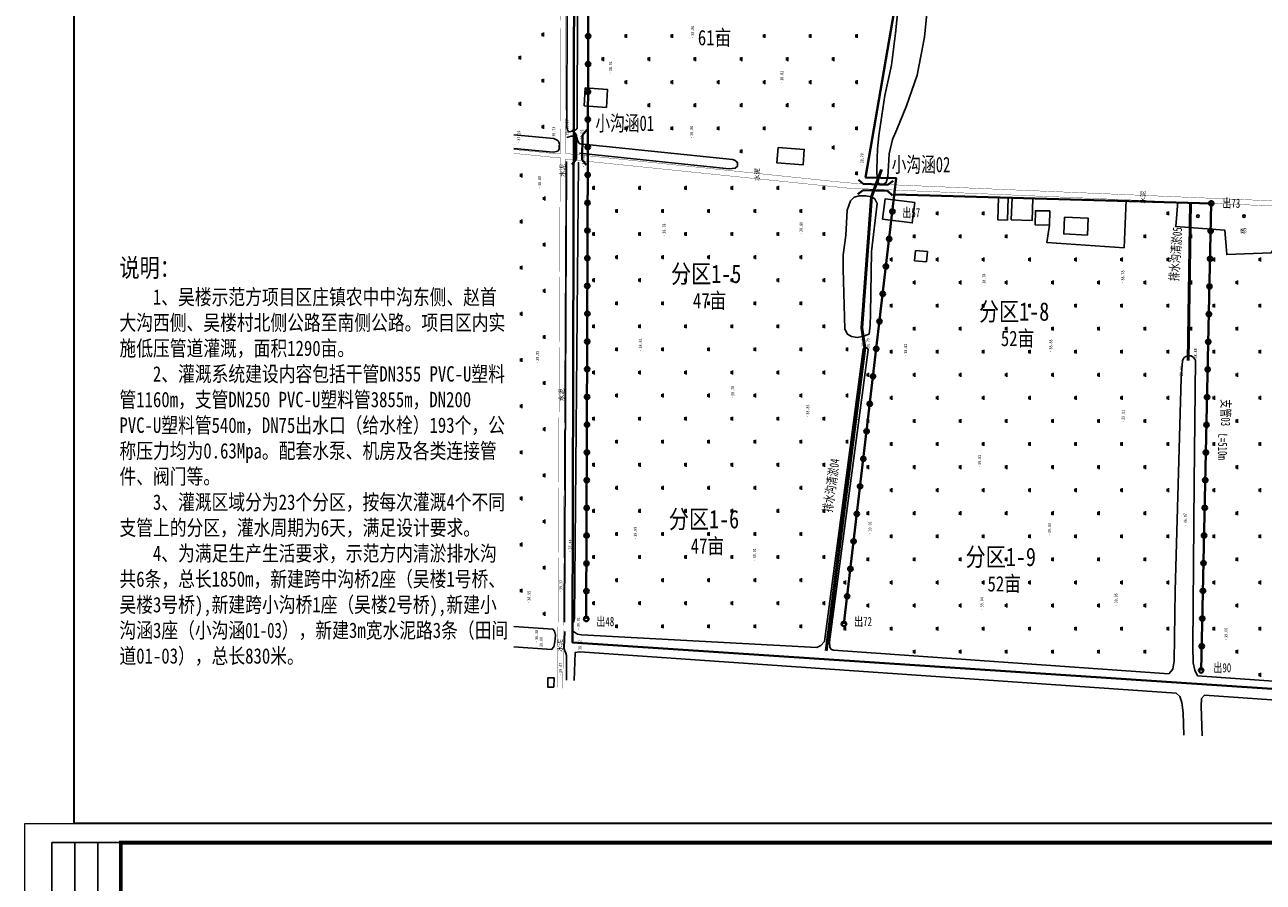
# Model space of a CAD drawing. Extents: x 464172 to 473094, y 3847158 to 3855433.
# Tile 2 of 98: x 465606 to 466411, y 3848319 to 3848877. Entities that reach past the tile are written whole.
import ezdxf
from ezdxf.enums import TextEntityAlignment as Align

# ---------------------------------------------------------------- set-up
doc = ezdxf.new("R2010")
doc.units = 0
doc.linetypes.add('X3', pattern=[5, 4, -1])
doc.layers.get('0').update_dxf_attribs({"linetype": 'CONTINUOUS'})
for name, color, linetype in [('DLSS', 4, 'CONTINUOUS'), ('DMTZ', 3, 'CONTINUOUS'), ('GCD', 9, 'CONTINUOUS'), ('JMD', 6, 'CONTINUOUS'), ('SXSS', 5, 'CONTINUOUS'), ('ZBTZ', 8, 'CONTINUOUS'), ('排水沟', 5, 'CONTINUOUS'), ('断面', 7, 'CONTINUOUS')]:
    doc.layers.add(name, color=color, linetype=linetype)
doc.layers.add('出水口', color=3, linetype='CONTINUOUS', lineweight=30)
doc.layers.add('支管', color=3, linetype='CONTINUOUS', lineweight=30)
doc.styles.get("Standard").update_dxf_attribs({"font": 'rs.shx', "bigfont": 'hztxt.shx'})
doc.styles.add('正等线体', font='simhei.ttf')
doc.styles.add('黑体', font='simhei.ttf')
doc.linetypes.add('10422', pattern='A,0.75,[150,AAA.SHX,S=0.5,R=0,X=0,Y=0.5],1.5,[177,AAA.SHX,S=1,R=0,X=0,Y=0.4],0.75', length=3)
doc.linetypes.add('1161', pattern='A,0,[149,AAA.SHX,S=0.15,R=0,X=0,Y=0],-1.6', length=1.6)
doc.linetypes.add('712B', pattern='A,4,-1,4,-1,4,-1,[167,AAA.SHX,S=0.5,R=0,X=0,Y=0],8,[168,AAA.SHX,S=0.5,R=0,X=0,Y=0],-1', length=24)
doc.linetypes.add('833', pattern='A,2,[150,AAA.SHX,S=0.8,R=0,X=0,Y=0.8],2,[150,AAA.SHX,S=2,R=0,X=0,Y=2],1e-11', length=4)

# ---------------------------------------------------------------- blocks, each defined once
blk = doc.blocks.new('GC200')
at = {"linetype": 'Continuous', "const_width": 0.2, "flags": 128}
blk.add_lwpolyline([(-0.1, 0, 1), (0.1, 0, 1)], format="xyb", close=True, dxfattribs=at)
blk = doc.blocks.new('gc119')
for p, q in [((-1.25, 0), (1.25, 0)), ((-0.5, 1.3), (-0.5, 0)), ((0.5, 1.3), (0.5, 0))]:
    blk.add_line(p, q)
blk = doc.blocks.new('gc326')
blk.add_circle((0, 0), 0.8)
blk = doc.blocks.new('wlf')
at = {"layer": 'DLSS', "color": 8, "linetype": 'X3', "const_width": 0.2, "elevation": -38.85, "flags": 128}
for points in [[(-329.62, 611.85), (-311.56, 611.84), (-290.18, 611.51), (14.71, 610.06), (14.91, 614.73), (15.63, 621.29), (17.53, 640.34)], [(-361.03, -216.87), (-93.08, -227.77), (-37.61, -230.93), (-35.97, -230.57), (-35.08, -229.49), (-22.6, 17.59), (-21.48, 32.3), (-5.1, 422.96), (13.79, 606.53)], [(579.49, 610.89), (574.17, 610.83), (558.06, 610.7), (294.32, 609.13), (17.19, 610.05)]]:
    blk.add_lwpolyline(points, dxfattribs=at)
at = {"layer": 'DLSS', "color": 8, "linetype": 'Continuous', "const_width": 0.2, "elevation": -38.85, "flags": 128}
for points in [[(17.19, 610.05), (17.38, 614.54), (18.1, 621.03), (20.03, 640.34)], [(13.79, 606.53), (-292.06, 608.04), (-330.3, 608.35)], [(-31.67, -229.82), (-19.19, 17.27), (-18.58, 23.81), (-1.7, 422.83), (17.42, 606.54)], [(374.45, 606.01), (294.32, 605.71), (17.42, 606.6)]]:
    blk.add_lwpolyline(points, dxfattribs=at)
at = {"layer": 'DMTZ', "color": 8, "linetype": '10422', "const_width": 0.00000204, "flags": 128}
for points, elevation in [([(-293.4, 601.34), (-293.29, 607.16)], 0.19), ([(-287.39, 607.24), (-287.5, 601.41)], 0.19), ([(11.8, 598.12), (12.19, 606.02)], 0.07)]:
    blk.add_lwpolyline(points, dxfattribs=dict(at, elevation=elevation))
at = {"layer": 'DMTZ', "color": 8, "linetype": '10422', "elevation": 0.2, "flags": 128}
blk.add_lwpolyline([(27.77, 605.75, 0.00000204, 0.00000204, 0), (18.23, 605.77, 0.00000204, 0.00000204, 0), (17.58, 597.49, 0.00000204, 0.00000204, 0)], format="xyseb", dxfattribs=at)
at = {"layer": 'JMD', "color": 8, "linetype": 'Continuous', "flags": 128}
for points, elevation in [([(-329.65, 614.14), (-323.53, 613.98), (-323.43, 618.03), (-329.55, 618.18)], 1.18), ([(48.45, 594.58), (47.41, 580.04), (58.97, 579.21), (60.02, 593.75)], 0), ([(21.34, 468.38), (20.06, 451.34), (10.01, 452.1), (11.29, 469.13)], 1.06), ([(-25.31, 400.39), (-12.14, 398.76), (-14.53, 379.46), (-27.7, 381.09)], -38.85), ([(-53.09, 371.85), (-52.34, 379.52), (-45.66, 378.87), (-46.41, 371.19)], -38.85), ([(-25.73, 325.44), (-11.19, 324.98), (-11.38, 318.67), (-25.92, 319.12)], -38.85), ([(-25.73, 316.62), (-11.13, 316.11), (-11.6, 302.66), (-26.2, 303.17)], -38.85), ([(-29.06, 301.01), (-19.8, 300.95), (-19.87, 291.62), (-29.12, 291.69)], -38.85), ([(-23.98, 282.01), (-24.71, 266.59), (-35.63, 267.11), (-34.89, 282.53)], -38.85)]:
    blk.add_lwpolyline(points, close=True, dxfattribs=dict(at, elevation=elevation))
at = {"layer": 'SXSS', "color": 8, "linetype": '833', "flags": 128}
for points, elevation in [([(-303.34, 640.34), (-305.05, 615.7), (-303.43, 614.22), (-300.08, 613.56), (-295.75, 613.23), (-293.21, 613.78), (-291.85, 614.79), (-290.09, 640.34)], -38.85), ([(20.75, 640.34), (18.19, 614.74), (18.7, 612.56), (19.17, 611.46), (20.15, 610.81), (21.9, 610.65), (23.39, 610.6), (24.73, 610.87), (25.59, 611.47), (26.29, 612.54), (27.07, 614.31), (29.49, 640.34)], -0.12), ([(-293.29, 607.16), (-304.09, 607.49), (-306.03, 607.06), (-307.5, 606.34), (-308.92, 606.06), (-325.03, 605.92)], -38.85), ([(12.19, 606.02), (-287.39, 607.24)], -38.85), ([(17.58, 597.49), (7.45, 500.13), (7.58, 498.2), (7.81, 496.16), (9.21, 494.76), (10.53, 494.7), (11.43, 494.76), (12.39, 495.57), (13.12, 496.64), (13.46, 497.9), (23.78, 597.12), (24.36, 598.07), (24.76, 598.24), (25.41, 598.52), (27.76, 599.24), (28.47, 600.42), (28.68, 601.59), (28.62, 602.98), (27.77, 605.75)], -38.85), ([(373.37, 604.81), (362.2, 604.8), (34.3, 605.78), (32.59, 605.31), (31.66, 604.72), (31.54, 603.79), (31.83, 602.31), (32.12, 600.97), (33, 599.63), (33.94, 599.01), (362.96, 598.14), (373.03, 598.71)], 0.03), ([(-325.28, 601), (-307.07, 600.44), (-306.71, 599.02), (-306.61, 597.3), (-333.52, 209.47)], -38.85), ([(-303.84, 443.19), (-295.49, 596.22), (-295.11, 598.87), (-293.4, 601.34)], 0.19), ([(-287.5, 601.41), (-284.77, 600.73), (11.8, 598.12)], -38.85), ([(344.04, 348.2), (341.51, 349.29), (336.6, 349.93), (330.97, 349.93), (326.78, 349.97), (318.01, 350.74), (311.81, 352.45), (308.98, 353.78), (306.36, 356.45), (303.58, 358.8), (301.66, 360.14), (297.54, 361.84), (292.15, 361.42), (277.4, 358.83), (261.1, 359.95), (247.56, 362.53), (228.52, 366.08), (219.38, 371.1), (218.55, 372.36), (218.41, 375.91), (226.86, 451.56), (227.09, 456.59), (225.98, 458.98), (223.18, 460.09), (220.25, 459.04), (218.64, 456.46), (213.28, 392.85), (211.29, 382.09), (209.41, 377.12), (207.91, 374.72), (203.84, 374.94), (189.97, 378.97), (169.49, 384.94), (119.04, 389.63), (95.54, 392.06), (74.79, 394.49), (55.18, 398.87), (29.08, 402.76), (20.27, 403.57), (14.06, 403.84), (6.6, 404.19), (0.7, 403.88), (-2.12, 403.03), (-2.61, 401.42), (-2.61, 399.68), (-1.49, 397.93), (2.5, 396.93), (9.33, 396.62), (17.28, 396.13), (26.44, 394.02), (33.01, 391.15), (48.31, 384.74), (68.41, 377.85), (93.11, 373.03), (117.06, 370.8), (134.51, 370.99), (163.19, 367.55), (180.7, 365.49), (194.09, 360.49), (216.33, 350.83), (223.73, 347.69), (246.96, 344.32), (255.75, 343.29), (259.49, 341.68), (260.88, 336.04), (260.44, 332.89), (260.22, 329.23), (260.22, 320.89), (261.1, 318.76), (262.49, 318.18), (266.01, 317.88), (269.6, 317.88), (271.65, 318.54), (272.6, 325.35), (274.21, 335.97), (275.42, 339.44), (280.35, 339.97), (291.87, 338.72), (325.28, 337.26), (332.67, 338.38), (338.34, 341.38), (343.23, 343.32)], -0.34), ([(-305.56, 432.2), (-304.99, 433.63), (-303.66, 434.59), (-300.08, 434.79), (-110.32, 409.69), (-109.24, 410.1), (-108.92, 410.81), (-108.96, 411.93), (-109.18, 412.5), (-109.88, 413.08), (-299.96, 438.23), (-302.46, 440.55), (-303.84, 443.19)], -38.85), ([(-320.94, 214.06), (-305.56, 432.2)], 0.19), ([(-333.52, 209.47), (-335.52, 207.11), (-339.44, 205.63), (-346.34, 204.76), (-360.77, 204.5)], -38.85), ([(-322.24, 195.6), (-318.56, 197.31), (-313.83, 198.24), (-303.08, 198.49), (-196.52, 197.62), (-117.03, 196.87), (-115.14, 198.13), (-114.23, 199.67), (-114.19, 201.33), (-114.51, 203.02), (-115.38, 204.44), (-117.43, 205.27), (-128.55, 206.13), (-266.91, 210.05), (-312.47, 210.68), (-317.9, 211.55), (-320.94, 214.06)], -38.85), ([(-24.15, 23.86), (-25.46, 24.44), (-116.1, 26.53), (-331.48, 29.55), (-332.97, 30.19), (-333.78, 31.85), (-322.24, 195.6)], -0.07), ([(-334.8, 190.91), (-362.9, -213.97), (-362.75, -214.77), (-362.32, -215.25), (-360.98, -215.79)], -38.85), ([(-361.2, 192.48), (-341.89, 193.17), (-336.89, 192.83), (-334.8, 190.91)], -38.85)]:
    blk.add_lwpolyline(points, dxfattribs=dict(at, elevation=elevation))
at = {"layer": 'SXSS', "color": 8, "linetype": '833', "elevation": -38.85, "flags": 128}
blk.add_lwpolyline([(-46.23, 407.48), (-15.11, 403.96), (-12.13, 405.36), (-10.87, 407.53), (-10.08, 411.43), (-10.03, 415.56), (-11.08, 418.81), (-13.47, 421.22), (-19.37, 423.48), (-35.99, 424.27), (-48.55, 425.99), (-57.89, 425.9), (-96.89, 424.89), (-100.08, 423.17), (-101.59, 420.53), (-102.16, 416.86), (-101.59, 413.48), (-99.96, 409.18), (-94.15, 408.44), (-86.76, 408.21)], close=True, dxfattribs=at)
at = {"layer": 'ZBTZ', "color": 8, "linetype": '1161', "elevation": -38.85, "flags": 128}
for points in [[(-29.12, 291.69), (-40.38, 293.55), (-43.89, 243.25), (-12.69, 241.93)], [(-35.91, 140.27), (-47.07, 147.49), (-48.32, 176.47), (-32.42, 177.78), (-30.14, 209.61), (-14.1, 208.32)]]:
    blk.add_lwpolyline(points, dxfattribs=at)
at = {"layer": 'GCD', "color": 8, "linetype": 'Continuous'}
ref = blk.add_blockref('GC200', (24.56, 637.1, -1.71), dxfattribs=at)
ref.add_attrib('height', '37.14', dxfattribs={"linetype": 'Continuous', "height": 2, "style": '正等线体', "width": 0.8}).set_placement((25.76, 637.1, -1.71), align=Align.MIDDLE_LEFT)
ref = blk.add_blockref('GC200', (-274.57, 630.41, 0.1), dxfattribs=at)
ref.add_attrib('height', '38.95', dxfattribs={"linetype": 'Continuous', "height": 2, "style": '正等线体', "width": 0.8}).set_placement((-273.37, 630.41, 0.1), align=Align.MIDDLE_LEFT)
ref = blk.add_blockref('GC200', (-304.58, 622.48, 0.15), dxfattribs=at)
ref.add_attrib('height', '39.00', dxfattribs={"linetype": 'Continuous', "height": 2, "style": '正等线体', "width": 0.8}).set_placement((-303.38, 622.48, 0.15), align=Align.MIDDLE_LEFT)
ref = blk.add_blockref('GC200', (-300.12, 625.45, -2.47), dxfattribs=at)
ref.add_attrib('height', '36.38', dxfattribs={"linetype": 'Continuous', "height": 2, "style": '正等线体', "width": 0.8}).set_placement((-298.92, 625.45, -2.47), align=Align.MIDDLE_LEFT)
ref = blk.add_blockref('GC200', (-118.49, 624.92, 0), dxfattribs=at)
ref.add_attrib('height', '38.85', dxfattribs={"linetype": 'Continuous', "height": 2, "style": '正等线体', "width": 0.8}).set_placement((-117.29, 624.92, 0), align=Align.MIDDLE_LEFT)
ref = blk.add_blockref('GC200', (-4.94, 623.5, -0.05), dxfattribs=at)
ref.add_attrib('height', '38.80', dxfattribs={"linetype": 'Continuous', "height": 2, "style": '正等线体', "width": 0.8}).set_placement((-3.74, 623.5, -0.05), align=Align.MIDDLE_LEFT)
ref = blk.add_blockref('GC200', (27.07, 614.31, -0.12), dxfattribs=at)
ref.add_attrib('height', '38.73', dxfattribs={"linetype": 'Continuous', "height": 2, "style": '正等线体', "width": 0.8}).set_placement((28.27, 614.31, -0.12), align=Align.MIDDLE_LEFT)
ref = blk.add_blockref('GC200', (-321.45, 609.86, 0.62), dxfattribs=at)
ref.add_attrib('height', '39.47', dxfattribs={"linetype": 'Continuous', "height": 2, "style": '正等线体', "width": 0.8}).set_placement((-320.25, 609.86, 0.62), align=Align.MIDDLE_LEFT)
ref = blk.add_blockref('GC200', (-267.6, 609.72, 0.52), dxfattribs=at)
ref.add_attrib('height', '39.37', dxfattribs={"linetype": 'Continuous', "height": 2, "style": '正等线体', "width": 0.8}).set_placement((-266.4, 609.72, 0.52), align=Align.MIDDLE_LEFT)
ref = blk.add_blockref('GC200', (-241.22, 603.72, -1.41), dxfattribs=at)
ref.add_attrib('height', '37.44', dxfattribs={"linetype": 'Continuous', "height": 2, "style": '正等线体', "width": 0.8}).set_placement((-240.02, 603.72, -1.41), align=Align.MIDDLE_LEFT)
ref = blk.add_blockref('GC200', (27.77, 605.75, 0.2), dxfattribs=at)
ref.add_attrib('height', '39.05', dxfattribs={"linetype": 'Continuous', "height": 2, "style": '正等线体', "width": 0.8}).set_placement((28.97, 605.75, 0.2), align=Align.MIDDLE_LEFT)
ref = blk.add_blockref('GC200', (31.86, 605.79, 0.34), dxfattribs=at)
ref.add_attrib('height', '39.19', dxfattribs={"linetype": 'Continuous', "height": 2, "style": '正等线体', "width": 0.8}).set_placement((33.06, 605.79, 0.34), align=Align.MIDDLE_LEFT)
ref = blk.add_blockref('GC200', (-306.61, 597.3, 0.07), dxfattribs=at)
ref.add_attrib('height', '38.92', dxfattribs={"linetype": 'Continuous', "height": 2, "style": '正等线体', "width": 0.8}).set_placement((-305.41, 597.3, 0.07), align=Align.MIDDLE_LEFT)
ref = blk.add_blockref('GC200', (-291.72, 598.25, 0.16), dxfattribs=at)
ref.add_attrib('height', '39.01', dxfattribs={"linetype": 'Continuous', "height": 2, "style": '正等线体', "width": 0.8}).set_placement((-290.52, 598.25, 0.16), align=Align.MIDDLE_LEFT)
ref = blk.add_blockref('GC200', (25.29, 596.03, 0.07), dxfattribs=at)
ref.add_attrib('height', '38.92', dxfattribs={"linetype": 'Continuous', "height": 2, "style": '正等线体', "width": 0.8}).set_placement((26.49, 596.03, 0.07), align=Align.MIDDLE_LEFT)
ref = blk.add_blockref('GC200', (9.07, 595.05, -0.04), dxfattribs=at)
ref.add_attrib('height', '38.81', dxfattribs={"linetype": 'Continuous', "height": 2, "style": '正等线体', "width": 0.8}).set_placement((10.27, 595.05, -0.04), align=Align.MIDDLE_LEFT)
ref = blk.add_blockref('GC200', (69.67, 577.37, 0.06), dxfattribs=at)
ref.add_attrib('height', '38.91', dxfattribs={"linetype": 'Continuous', "height": 2, "style": '正等线体', "width": 0.8}).set_placement((70.87, 577.37, 0.06), align=Align.MIDDLE_LEFT)
ref = blk.add_blockref('GC200', (-232.94, 561.24, 0.04), dxfattribs=at)
ref.add_attrib('height', '38.89', dxfattribs={"linetype": 'Continuous', "height": 2, "style": '正等线体', "width": 0.8}).set_placement((-231.74, 561.24, 0.04), align=Align.MIDDLE_LEFT)
ref = blk.add_blockref('GC200', (-110.59, 558, -0.04), dxfattribs=at)
ref.add_attrib('height', '38.81', dxfattribs={"linetype": 'Continuous', "height": 2, "style": '正等线体', "width": 0.8}).set_placement((-109.39, 558, -0.04), align=Align.MIDDLE_LEFT)
ref = blk.add_blockref('GC200', (-35.88, 542.49, -0.07), dxfattribs=at)
ref.add_attrib('height', '38.78', dxfattribs={"linetype": 'Continuous', "height": 2, "style": '正等线体', "width": 0.8}).set_placement((-34.68, 542.49, -0.07), align=Align.MIDDLE_LEFT)
ref = blk.add_blockref('GC200', (27.73, 524.59, 0.01), dxfattribs=at)
ref.add_attrib('height', '38.86', dxfattribs={"linetype": 'Continuous', "height": 2, "style": '正等线体', "width": 0.8}).set_placement((28.93, 524.59, 0.01), align=Align.MIDDLE_LEFT)
ref = blk.add_blockref('GC200', (92.76, 523.94, 0.01), dxfattribs=at)
ref.add_attrib('height', '38.86', dxfattribs={"linetype": 'Continuous', "height": 2, "style": '正等线体', "width": 0.8}).set_placement((93.96, 523.94, 0.01), align=Align.MIDDLE_LEFT)
ref = blk.add_blockref('GC200', (-141.44, 497.86, -0.15), dxfattribs=at)
ref.add_attrib('height', '38.70', dxfattribs={"linetype": 'Continuous', "height": 2, "style": '正等线体', "width": 0.8}).set_placement((-140.24, 497.86, -0.15), align=Align.MIDDLE_LEFT)
ref = blk.add_blockref('GC200', (-247.01, 483.69, 0.16), dxfattribs=at)
ref.add_attrib('height', '39.01', dxfattribs={"linetype": 'Continuous', "height": 2, "style": '正等线体', "width": 0.8}).set_placement((-245.81, 483.69, 0.16), align=Align.MIDDLE_LEFT)
ref = blk.add_blockref('GC200', (63.48, 465.93, -0.03), dxfattribs=at)
ref.add_attrib('height', '38.82', dxfattribs={"linetype": 'Continuous', "height": 2, "style": '正等线体', "width": 0.8}).set_placement((64.68, 465.93, -0.03), align=Align.MIDDLE_LEFT)
ref = blk.add_blockref('GC200', (-34.8, 453.39, -0.05), dxfattribs=at)
ref.add_attrib('height', '38.80', dxfattribs={"linetype": 'Continuous', "height": 2, "style": '正等线体', "width": 0.8}).set_placement((-33.6, 453.39, -0.05), align=Align.MIDDLE_LEFT)
ref = blk.add_blockref('GC200', (-153.54, 449.06, 0), dxfattribs=at)
ref.add_attrib('height', '38.85', dxfattribs={"linetype": 'Continuous', "height": 2, "style": '正等线体', "width": 0.8}).set_placement((-152.34, 449.06, 0), align=Align.MIDDLE_LEFT)
ref = blk.add_blockref('GC200', (-157.33, 417.48, -1.04), dxfattribs=at)
ref.add_attrib('height', '37.81', dxfattribs={"linetype": 'Continuous', "height": 2, "style": '正等线体', "width": 0.8}).set_placement((-156.13, 417.48, -1.04), align=Align.MIDDLE_LEFT)
ref = blk.add_blockref('GC200', (-109.39, 413.02, -0.15), dxfattribs=at)
ref.add_attrib('height', '38.70', dxfattribs={"linetype": 'Continuous', "height": 2, "style": '正等线体', "width": 0.8}).set_placement((-108.19, 413.02, -0.15), align=Align.MIDDLE_LEFT)
ref = blk.add_blockref('GC200', (9.81, 413.72, -0.07), dxfattribs=at)
ref.add_attrib('height', '38.78', dxfattribs={"linetype": 'Continuous', "height": 2, "style": '正等线体', "width": 0.8}).set_placement((11.01, 413.72, -0.07), align=Align.MIDDLE_LEFT)
ref = blk.add_blockref('GC200', (-229.53, 408.61, 0.16), dxfattribs=at)
ref.add_attrib('height', '39.01', dxfattribs={"linetype": 'Continuous', "height": 2, "style": '正等线体', "width": 0.8}).set_placement((-228.33, 408.61, 0.16), align=Align.MIDDLE_LEFT)
ref = blk.add_blockref('GC200', (-110.32, 409.69, -0.06), dxfattribs=at)
ref.add_attrib('height', '38.79', dxfattribs={"linetype": 'Continuous', "height": 2, "style": '正等线体', "width": 0.8}).set_placement((-109.12, 409.69, -0.06), align=Align.MIDDLE_LEFT)
ref = blk.add_blockref('GC200', (-113.95, 385.45, -0.03), dxfattribs=at)
ref.add_attrib('height', '38.82', dxfattribs={"linetype": 'Continuous', "height": 2, "style": '正等线体', "width": 0.8}).set_placement((-112.75, 385.45, -0.03), align=Align.MIDDLE_LEFT)
ref = blk.add_blockref('GC200', (-278.87, 335.82, 0.19), dxfattribs=at)
ref.add_attrib('height', '39.04', dxfattribs={"linetype": 'Continuous', "height": 2, "style": '正等线体', "width": 0.8}).set_placement((-277.67, 335.82, 0.19), align=Align.MIDDLE_LEFT)
ref = blk.add_blockref('GC200', (-186.29, 337.26, 0.16), dxfattribs=at)
ref.add_attrib('height', '39.01', dxfattribs={"linetype": 'Continuous', "height": 2, "style": '正等线体', "width": 0.8}).set_placement((-185.09, 337.26, 0.16), align=Align.MIDDLE_LEFT)
ref = blk.add_blockref('GC200', (-68.4, 334.44, -0.07), dxfattribs=at)
ref.add_attrib('height', '38.78', dxfattribs={"linetype": 'Continuous', "height": 2, "style": '正等线体', "width": 0.8}).set_placement((-67.2, 334.44, -0.07), align=Align.MIDDLE_LEFT)
ref = blk.add_blockref('GC200', (-230.57, 291.86, 0.18), dxfattribs=at)
ref.add_attrib('height', '39.03', dxfattribs={"linetype": 'Continuous', "height": 2, "style": '正等线体', "width": 0.8}).set_placement((-229.37, 291.86, 0.18), align=Align.MIDDLE_LEFT)
ref = blk.add_blockref('GC200', (-111.24, 290.99, -0.02), dxfattribs=at)
ref.add_attrib('height', '38.83', dxfattribs={"linetype": 'Continuous', "height": 2, "style": '正等线体', "width": 0.8}).set_placement((-110.04, 290.99, -0.02), align=Align.MIDDLE_LEFT)
ref = blk.add_blockref('GC200', (-276.28, 248.46, 0.2), dxfattribs=at)
ref.add_attrib('height', '39.05', dxfattribs={"linetype": 'Continuous', "height": 2, "style": '正等线体', "width": 0.8}).set_placement((-275.08, 248.46, 0.2), align=Align.MIDDLE_LEFT)
ref = blk.add_blockref('GC200', (-156.96, 243.87, 0.16), dxfattribs=at)
ref.add_attrib('height', '39.01', dxfattribs={"linetype": 'Continuous', "height": 2, "style": '正等线体', "width": 0.8}).set_placement((-155.76, 243.87, 0.16), align=Align.MIDDLE_LEFT)
ref = blk.add_blockref('GC200', (-66.39, 244.15, -0.07), dxfattribs=at)
ref.add_attrib('height', '38.78', dxfattribs={"linetype": 'Continuous', "height": 2, "style": '正等线体', "width": 0.8}).set_placement((-65.19, 244.15, -0.07), align=Align.MIDDLE_LEFT)
ref = blk.add_blockref('GC200', (-224.23, 203.47, -1.88), dxfattribs=at)
ref.add_attrib('height', '36.97', dxfattribs={"linetype": 'Continuous', "height": 2, "style": '正等线体', "width": 0.8}).set_placement((-223.03, 203.47, -1.88), align=Align.MIDDLE_LEFT)
ref = blk.add_blockref('GC200', (-128.55, 206.13, 0.15), dxfattribs=at)
ref.add_attrib('height', '39.00', dxfattribs={"linetype": 'Continuous', "height": 2, "style": '正等线体', "width": 0.8}).set_placement((-127.35, 206.13, 0.15), align=Align.MIDDLE_LEFT)
ref = blk.add_blockref('GC200', (-117.03, 196.87, 0.03), dxfattribs=at)
ref.add_attrib('height', '38.88', dxfattribs={"linetype": 'Continuous', "height": 2, "style": '正等线体', "width": 0.8}).set_placement((-115.83, 196.87, 0.03), align=Align.MIDDLE_LEFT)
ref = blk.add_blockref('GC200', (-298.69, 177.02, 0.21), dxfattribs=at)
ref.add_attrib('height', '39.06', dxfattribs={"linetype": 'Continuous', "height": 2, "style": '正等线体', "width": 0.8}).set_placement((-297.49, 177.02, 0.21), align=Align.MIDDLE_LEFT)
at = {"layer": 'ZBTZ', "color": 8, "linetype": 'Continuous'}
for name, p in [('gc119', (49.73, 635.87, -38.85)), ('gc119', (79.73, 635.87, -38.85)), ('gc119', (-266.85, 635.06, -38.85)), ('gc119', (-236.85, 635.06, -38.85)), ('gc119', (-206.85, 635.06, -38.85)), ('gc119', (-176.85, 635.06, -38.85)), ('gc119', (-146.85, 635.06, -38.85)), ('gc119', (-116.85, 635.06, -38.85)), ('gc119', (-86.85, 635.06, -38.85)), ('gc119', (-56.85, 635.06, -38.85)), ('gc119', (-26.85, 635.06, -38.85)), ('gc119', (3.15, 635.06, -38.85)), ('gc119', (-281.85, 620.06, -38.85)), ('gc119', (-251.85, 620.06, -38.85)), ('gc119', (-221.85, 620.06, -38.85)), ('gc119', (-191.85, 620.06, -38.85)), ('gc119', (-161.85, 620.06, -38.85)), ('gc119', (-131.85, 620.06, -38.85)), ('gc119', (-101.85, 620.06, -38.85)), ('gc119', (-71.85, 620.06, -38.85)), ('gc119', (-41.85, 620.06, -38.85)), ('gc119', (-11.85, 620.06, -38.85)), ('gc119', (34.73, 620.87, -38.85)), ('gc119', (64.73, 620.87, -38.85)), ('gc119', (94.73, 620.87, -38.85)), ('gc119', (-274.96, 588.08, -38.85)), ('gc119', (-244.96, 588.08, -38.85)), ('gc119', (-214.96, 588.08, -38.85)), ('gc119', (-184.96, 588.08, -38.85)), ('gc119', (-154.96, 588.08, -38.85)), ('gc119', (-124.96, 588.08, -38.85)), ('gc119', (-94.96, 588.08, -38.85)), ('gc119', (-64.96, 588.08, -38.85)), ('gc119', (-34.96, 588.08, -38.85)), ('gc119', (-4.96, 588.08, -38.85)), ('gc119', (78.78, 581.99, -38.85)), ('gc119', (-289.96, 573.08, -38.85)), ('gc119', (-259.96, 573.08, -38.85)), ('gc119', (-229.96, 573.08, -38.85)), ('gc119', (-199.96, 573.08, -38.85)), ('gc119', (-169.96, 573.08, -38.85)), ('gc119', (-139.96, 573.08, -38.85)), ('gc119', (-109.96, 573.08, -38.85)), ('gc119', (-79.96, 573.08, -38.85)), ('gc119', (-49.96, 573.08, -38.85)), ('gc119', (-19.96, 573.08, -38.85)), ('gc119', (33.78, 566.99, -38.85)), ('gc119', (63.78, 566.99, -38.85)), ('gc119', (93.78, 566.99, -38.85)), ('gc119', (-274.96, 558.08, -38.85)), ('gc119', (-244.96, 558.08, -38.85)), ('gc119', (-214.96, 558.08, -38.85)), ('gc119', (-184.96, 558.08, -38.85)), ('gc119', (-154.96, 558.08, -38.85)), ('gc119', (-124.96, 558.08, -38.85)), ('gc119', (-94.96, 558.08, -38.85)), ('gc119', (-64.96, 558.08, -38.85)), ('gc119', (-34.96, 558.08, -38.85)), ('gc119', (-4.96, 558.08, -38.85)), ('gc119', (48.78, 551.99, -38.85)), ('gc119', (78.78, 551.99, -38.85)), ('gc119', (-289.96, 543.08, -38.85)), ('gc119', (-259.96, 543.08, -38.85)), ('gc119', (-229.96, 543.08, -38.85)), ('gc119', (-199.96, 543.08, -38.85)), ('gc119', (-169.96, 543.08, -38.85)), ('gc119', (-139.96, 543.08, -38.85)), ('gc119', (-109.96, 543.08, -38.85)), ('gc119', (-79.96, 543.08, -38.85)), ('gc119', (-49.96, 543.08, -38.85)), ('gc119', (-19.96, 543.08, -38.85)), ('gc119', (33.78, 536.99, -38.85)), ('gc119', (63.78, 536.99, -38.85)), ('gc119', (93.78, 536.99, -38.85)), ('gc119', (-274.96, 528.08, -38.85)), ('gc119', (-244.96, 528.08, -38.85)), ('gc119', (-214.96, 528.08, -38.85)), ('gc119', (-184.96, 528.08, -38.85)), ('gc119', (-154.96, 528.08, -38.85)), ('gc119', (-124.96, 528.08, -38.85)), ('gc119', (-94.96, 528.08, -38.85)), ('gc119', (-64.96, 528.08, -38.85)), ('gc119', (-34.96, 528.08, -38.85)), ('gc119', (-4.96, 528.08, -38.85)), ('gc119', (48.78, 521.99, -38.85)), ('gc119', (78.78, 521.99, -38.85)), ('gc119', (-289.96, 513.08, -38.85)), ('gc119', (-259.96, 513.08, -38.85)), ('gc119', (-229.96, 513.08, -38.85)), ('gc119', (-199.96, 513.08, -38.85)), ('gc119', (-169.96, 513.08, -38.85)), ('gc119', (-139.96, 513.08, -38.85)), ('gc119', (-109.96, 513.08, -38.85)), ('gc119', (-79.96, 513.08, -38.85)), ('gc119', (-49.96, 513.08, -38.85)), ('gc119', (-19.96, 513.08, -38.85)), ('gc119', (33.78, 506.99, -38.85)), ('gc119', (63.78, 506.99, -38.85)), ('gc119', (93.78, 506.99, -38.85)), ('gc119', (-274.96, 498.08, -38.85)), ('gc119', (-244.96, 498.08, -38.85)), ('gc119', (-214.96, 498.08, -38.85)), ('gc119', (-184.96, 498.08, -38.85)), ('gc119', (-154.96, 498.08, -38.85)), ('gc119', (-124.96, 498.08, -38.85)), ('gc119', (-94.96, 498.08, -38.85)), ('gc119', (-64.96, 498.08, -38.85)), ('gc119', (-34.96, 498.08, -38.85)), ('gc119', (-4.96, 498.08, -38.85)), ('gc119', (18.78, 491.99, -38.85)), ('gc119', (48.78, 491.99, -38.85)), ('gc119', (78.78, 491.99, -38.85)), ('gc119', (-289.96, 483.08, -38.85)), ('gc119', (-259.96, 483.08, -38.85)), ('gc119', (-229.96, 483.08, -38.85)), ('gc119', (-199.96, 483.08, -38.85)), ('gc119', (-169.96, 483.08, -38.85)), ('gc119', (-139.96, 483.08, -38.85)), ('gc119', (-109.96, 483.08, -38.85)), ('gc119', (-79.96, 483.08, -38.85)), ('gc119', (-49.96, 483.08, -38.85)), ('gc119', (-19.96, 483.08, -38.85)), ('gc119', (33.78, 476.99, -38.85)), ('gc119', (63.78, 476.99, -38.85)), ('gc119', (93.78, 476.99, -38.85)), ('gc119', (-274.96, 468.08, -38.85)), ('gc119', (-244.96, 468.08, -38.85)), ('gc119', (-214.96, 468.08, -38.85)), ('gc119', (-184.96, 468.08, -38.85)), ('gc119', (-154.96, 468.08, -38.85)), ('gc119', (-124.96, 468.08, -38.85)), ('gc119', (-94.96, 468.08, -38.85)), ('gc119', (-64.96, 468.08, -38.85)), ('gc119', (-34.96, 468.08, -38.85)), ('gc119', (-4.96, 468.08, -38.85)), ('gc119', (48.78, 461.99, -38.85)), ('gc119', (78.78, 461.99, -38.85)), ('gc119', (-289.96, 453.08, -38.85)), ('gc119', (-259.96, 453.08, -38.85)), ('gc119', (-229.96, 453.08, -38.85)), ('gc119', (-199.96, 453.08, -38.85)), ('gc119', (-169.96, 453.08, -38.85)), ('gc119', (-139.96, 453.08, -38.85)), ('gc119', (-109.96, 453.08, -38.85)), ('gc119', (-79.96, 453.08, -38.85)), ('gc119', (-49.96, 453.08, -38.85)), ('gc119', (-19.96, 453.08, -38.85)), ('gc119', (33.78, 446.99, -38.85)), ('gc119', (63.78, 446.99, -38.85)), ('gc119', (93.78, 446.99, -38.85)), ('gc119', (-274.96, 438.08, -38.85)), ('gc119', (-244.96, 438.08, -38.85)), ('gc119', (-214.96, 438.08, -38.85)), ('gc119', (-184.96, 438.08, -38.85)), ('gc119', (-154.96, 438.08, -38.85)), ('gc119', (-124.96, 438.08, -38.85)), ('gc119', (-94.96, 438.08, -38.85)), ('gc119', (-64.96, 438.08, -38.85)), ('gc119', (-34.96, 438.08, -38.85)), ('gc119', (-4.96, 438.08, -38.85)), ('gc119', (21.28, 431.99, -38.85)), ('gc119', (48.78, 431.99, -38.85)), ('gc119', (78.78, 431.99, -38.85)), ('gc119', (-291.48, 424.44, -38.85)), ('gc119', (-261.48, 424.44, -38.85)), ('gc119', (-169.96, 423.08, -38.85)), ('gc119', (-139.96, 423.08, -38.85)), ('gc119', (-109.96, 423.08, -38.85)), ('gc119', (4.53, 416.99, -38.85)), ('gc119', (33.78, 416.99, -38.85)), ('gc119', (63.78, 416.99, -38.85)), ('gc119', (93.78, 416.99, -38.85)), ('gc119', (-276.48, 409.44, -38.85)), ('gc119', (-246.48, 409.44, -38.85)), ('gc119', (-216.48, 409.44, -38.85)), ('gc119', (-186.48, 409.44, -38.85)), ('gc119', (-156.48, 409.44, -38.85)), ('gc119', (-126.48, 409.44, -38.85)), ('gc119', (-291.48, 394.44, -38.85)), ('gc119', (-261.48, 394.44, -38.85)), ('gc119', (-231.48, 394.44, -38.85)), ('gc119', (-201.48, 394.44, -38.85)), ('gc119', (-171.48, 394.44, -38.85)), ('gc119', (-141.48, 394.44, -38.85)), ('gc119', (-111.48, 394.44, -38.85)), ('gc119', (-81.48, 394.44, -38.85)), ('gc119', (-51.48, 394.44, -38.85)), ('gc119', (-306.48, 379.44, -38.85)), ('gc119', (-276.48, 379.44, -38.85)), ('gc119', (-246.48, 379.44, -38.85)), ('gc119', (-216.48, 379.44, -38.85)), ('gc119', (-186.48, 379.44, -38.85)), ('gc119', (-156.48, 379.44, -38.85)), ('gc119', (-126.48, 379.44, -38.85)), ('gc119', (-96.48, 379.44, -38.85)), ('gc119', (-66.48, 379.44, -38.85)), ('gc119', (-36.48, 379.44, -38.85)), ('gc119', (-291.48, 364.44, -38.85)), ('gc119', (-261.48, 364.44, -38.85)), ('gc119', (-231.48, 364.44, -38.85)), ('gc119', (-201.48, 364.44, -38.85)), ('gc119', (-171.48, 364.44, -38.85)), ('gc119', (-141.48, 364.44, -38.85)), ('gc119', (-111.48, 364.44, -38.85)), ('gc119', (-81.48, 364.44, -38.85)), ('gc119', (-51.48, 364.44, -38.85)), ('gc119', (-21.48, 364.44, -38.85)), ('gc119', (-306.48, 349.44, -38.85)), ('gc119', (-276.48, 349.44, -38.85)), ('gc119', (-246.48, 349.44, -38.85)), ('gc119', (-216.48, 349.44, -38.85)), ('gc119', (-186.48, 349.44, -38.85)), ('gc119', (-156.48, 349.44, -38.85)), ('gc119', (-126.48, 349.44, -38.85)), ('gc119', (-96.48, 349.44, -38.85)), ('gc119', (-66.48, 349.44, -38.85)), ('gc119', (-36.48, 349.44, -38.85)), ('gc119', (-291.48, 334.44, -38.85)), ('gc119', (-261.48, 334.44, -38.85)), ('gc119', (-231.48, 334.44, -38.85)), ('gc119', (-201.48, 334.44, -38.85)), ('gc119', (-171.48, 334.44, -38.85)), ('gc119', (-141.48, 334.44, -38.85)), ('gc119', (-111.48, 334.44, -38.85)), ('gc119', (-81.48, 334.44, -38.85)), ('gc119', (-51.48, 334.44, -38.85)), ('gc119', (-21.48, 334.44, -38.85)), ('gc119', (-306.48, 319.44, -38.85)), ('gc119', (-276.48, 319.44, -38.85)), ('gc119', (-246.48, 319.44, -38.85)), ('gc119', (-216.48, 319.44, -38.85)), ('gc119', (-186.48, 319.44, -38.85)), ('gc119', (-156.48, 319.44, -38.85)), ('gc119', (-126.48, 319.44, -38.85)), ('gc119', (-96.48, 319.44, -38.85)), ('gc119', (-66.48, 319.44, -38.85)), ('gc119', (-36.48, 319.44, -38.85)), ('gc119', (-291.48, 304.44, -38.85)), ('gc119', (-261.48, 304.44, -38.85)), ('gc119', (-231.48, 304.44, -38.85)), ('gc119', (-201.48, 304.44, -38.85)), ('gc119', (-171.48, 304.44, -38.85)), ('gc119', (-141.48, 304.44, -38.85)), ('gc119', (-111.48, 304.44, -38.85)), ('gc119', (-81.48, 304.44, -38.85)), ('gc119', (-51.48, 304.44, -38.85)), ('gc119', (-306.48, 289.44, -38.85)), ('gc119', (-276.48, 289.44, -38.85)), ('gc119', (-246.48, 289.44, -38.85)), ('gc119', (-216.48, 289.44, -38.85)), ('gc119', (-186.48, 289.44, -38.85)), ('gc119', (-156.48, 289.44, -38.85)), ('gc119', (-126.48, 289.44, -38.85)), ('gc119', (-96.48, 289.44, -38.85)), ('gc119', (-66.48, 289.44, -38.85)), ('gc119', (-291.48, 274.44, -38.85)), ('gc119', (-261.48, 274.44, -38.85)), ('gc119', (-231.48, 274.44, -38.85)), ('gc119', (-201.48, 274.44, -38.85)), ('gc119', (-171.48, 274.44, -38.85)), ('gc119', (-141.48, 274.44, -38.85)), ('gc119', (-111.48, 274.44, -38.85)), ('gc119', (-81.48, 274.44, -38.85)), ('gc119', (-51.48, 274.44, -38.85)), ('gc119', (-306.48, 259.44, -38.85)), ('gc119', (-276.48, 259.44, -38.85)), ('gc119', (-246.48, 259.44, -38.85)), ('gc119', (-216.48, 259.44, -38.85)), ('gc119', (-186.48, 259.44, -38.85)), ('gc119', (-156.48, 259.44, -38.85)), ('gc119', (-126.48, 259.44, -38.85)), ('gc119', (-96.48, 259.44, -38.85)), ('gc119', (-66.48, 259.44, -38.85)), ('gc119', (-291.48, 244.44, -38.85)), ('gc119', (-261.48, 244.44, -38.85)), ('gc119', (-231.48, 244.44, -38.85)), ('gc119', (-201.48, 244.44, -38.85)), ('gc119', (-171.48, 244.44, -38.85)), ('gc119', (-141.48, 244.44, -38.85)), ('gc119', (-111.48, 244.44, -38.85)), ('gc119', (-81.48, 244.44, -38.85)), ('gc119', (-51.48, 244.44, -38.85)), ('gc119', (-306.48, 229.44, -38.85)), ('gc119', (-276.48, 229.44, -38.85)), ('gc119', (-246.48, 229.44, -38.85)), ('gc119', (-216.48, 229.44, -38.85)), ('gc119', (-186.48, 229.44, -38.85)), ('gc119', (-156.48, 229.44, -38.85)), ('gc119', (-126.48, 229.44, -38.85)), ('gc119', (-96.48, 229.44, -38.85)), ('gc119', (-66.48, 229.44, -38.85)), ('gc119', (-36.48, 229.44, -38.85)), ('gc119', (-291.48, 214.44, -38.85)), ('gc119', (-261.48, 214.44, -38.85)), ('gc119', (-231.48, 214.44, -38.85)), ('gc119', (-201.48, 214.44, -38.85)), ('gc119', (-171.48, 214.44, -38.85)), ('gc119', (-141.48, 214.44, -38.85)), ('gc119', (-111.48, 214.44, -38.85)), ('gc119', (-81.48, 214.44, -38.85)), ('gc119', (-51.48, 214.44, -38.85)), ('gc119', (-21.48, 214.44, -38.85)), ('gc119', (-96.48, 199.44, -38.85)), ('gc119', (-66.48, 199.44, -38.85)), ('gc119', (-36.48, 199.44, -38.85)), ('gc326', (-23.32, 195.27, -38.85)), ('gc119', (-291.48, 184.44, -38.85)), ('gc119', (-261.48, 184.44, -38.85)), ('gc119', (-231.48, 184.44, -38.85)), ('gc119', (-201.48, 184.44, -38.85)), ('gc119', (-171.48, 184.44, -38.85)), ('gc119', (-141.48, 184.44, -38.85)), ('gc119', (-111.48, 184.44, -38.85)), ('gc119', (-81.48, 184.44, -38.85)), ('gc119', (-51.48, 184.44, -38.85)), ('gc119', (-306.48, 169.44, -38.85)), ('gc119', (-276.48, 169.44, -38.85)), ('gc119', (-246.48, 169.44, -38.85)), ('gc119', (-216.48, 169.44, -38.85)), ('gc119', (-186.48, 169.44, -38.85)), ('gc119', (-156.48, 169.44, -38.85)), ('gc119', (-126.48, 169.44, -38.85)), ('gc119', (-96.48, 169.44, -38.85)), ('gc119', (-66.48, 169.44, -38.85)), ('gc326', (-23.32, 165.27, -38.85)), ('gc119', (-321.48, 154.44, -38.85)), ('gc119', (-291.48, 154.44, -38.85)), ('gc119', (-261.48, 154.44, -38.85)), ('gc119', (-231.48, 154.44, -38.85)), ('gc119', (-201.48, 154.44, -38.85)), ('gc119', (-171.48, 154.44, -38.85)), ('gc119', (-141.48, 154.44, -38.85)), ('gc119', (-111.48, 154.44, -38.85)), ('gc119', (-81.48, 154.44, -38.85)), ('gc119', (-51.48, 154.44, -38.85))]:
    blk.add_blockref(name, p, dxfattribs=at)
at = {"layer": 'DLSS', "color": 8, "linetype": 'Continuous', "style": '黑体'}
for p in [(-302.43, 610.22, -38.85), (-139.45, 609.29, -38.85), (6.4, 608.61, -38.85), (3.64, 482.07, -38.85), (-10.98, 231.07, -38.85)]:
    blk.add_text('水泥', height=3, dxfattribs=at).set_placement(p, align=Align.MIDDLE)
at = {"layer": 'ZBTZ', "color": 8, "linetype": 'Continuous', "style": '黑体'}
blk.add_text('杨', height=3, dxfattribs=at).set_placement((-32.83, 165.65, -38.85), align=Align.MIDDLE)
blk = doc.blocks.new('qiao')
at = {"color": 1, "lineweight": 40, "flags": 128}
for points in [[(-10.3, 2), (-14.5, 5.4)], [(-10.3, 2), (9.7, 2)], [(9.7, 2), (13.8, 5.4)], [(-10.3, -3), (-14.5, -6.3)], [(-10.3, -3), (9.7, -3)], [(9.7, -3), (13.8, -6.3)]]:
    blk.add_lwpolyline(points, dxfattribs=at)
blk = doc.blocks.new('TK')
at = {"lineweight": 0}
for p, q in [((0, 0), (0, 297)), ((0, 297), (420, 297))]:
    blk.add_line(p, q, dxfattribs=at)
for p, q in [((25, 292), (7, 292)), ((7, 292), (7, 190)), ((13, 292), (13, 190)), ((19, 292), (19, 190))]:
    blk.add_line(p, q)
at = {"lineweight": 0, "const_width": 1}
blk.add_lwpolyline([(25, 292), (415, 292), (415, 5), (25, 5)], close=True, dxfattribs=at)

msp = doc.modelspace()

# ---------------------------------------------------------------- linework, layer by layer
at = {"color": 3, "lineweight": 35}
msp.add_lwpolyline([(465637.92, 3849480.26), (467225.52, 3849480.26), (467225.52, 3848357.6), (465637.92, 3848357.6)], close=True, dxfattribs=at)
at = {"color": 221, "linetype": '712B', "lineweight": 40, "ltscale": 2, "flags": 128}
msp.add_lwpolyline([(465964.29, 3849365.02), (465962.17, 3848475.14), (467029.61, 3848404.45), (467096.72, 3849388.87), (465964.29, 3849365.02)], dxfattribs=at)
at = {"layer": '出水口', "color": 3, "lineweight": 40}
for centre in [(465972.28, 3848869.38), (465972.19, 3848851.25), (465972.12, 3848833.25), (465972.06, 3848815.25), (465972, 3848797.2), (465971.94, 3848779.2), (465971.85, 3848761.07), (466377.59, 3848760.69), (466170.18, 3848755.47), (465971.78, 3848743.07), (466377.2, 3848742.7), (466168.07, 3848737.6), (465971.72, 3848725.07), (466376.81, 3848724.7), (466165.97, 3848719.72), (465971.66, 3848707.02), (466163.87, 3848701.84), (466376.43, 3848706.7), (465971.78, 3848688.98), (466161.76, 3848683.97), (466376.04, 3848688.71), (465971.69, 3848670.85), (466375.65, 3848670.71), (466159.66, 3848666.09), (465971.63, 3848652.85), (466375.26, 3848652.72), (466157.56, 3848648.21), (465971.57, 3848634.85), (466374.87, 3848634.72), (466155.45, 3848630.34), (465971.51, 3848616.8), (466153.35, 3848612.46), (466374.48, 3848616.72), (465971.44, 3848598.8), (466151.25, 3848594.58), (466374.09, 3848598.73), (465971.35, 3848580.67), (466373.7, 3848580.73), (466149.14, 3848576.71), (465971.29, 3848562.67), (466373.32, 3848562.74), (466147.04, 3848558.83), (465971.23, 3848544.67), (466144.94, 3848540.95), (466372.93, 3848544.74), (465971.17, 3848526.62), (466142.83, 3848523.08), (466372.54, 3848526.75), (465971.1, 3848508.62), (466372.15, 3848508.75), (466140.73, 3848505.2), (465971.01, 3848490.49), (466371.76, 3848490.75), (466138.63, 3848487.32), (466371.37, 3848472.76), (466371, 3848457.07)]:
    msp.add_circle(centre, 1.5, dxfattribs=at)
at = {"layer": '排水沟', "linetype": 'Continuous', "lineweight": 50, "flags": 128}
for points in [[(466127.08, 3848469.85), (466152.22, 3848666.74), (466150.18, 3848679.83), (466156.61, 3848764.83), (466163.07, 3848782.6)], [(466364.14, 3848761.25), (466362.67, 3848658.6)]]:
    msp.add_lwpolyline(points, dxfattribs=at)
at = {"layer": '支管', "color": 3, "lineweight": 40, "flags": 128}
for points in [[(465974.04, 3849347.29), (465971.01, 3848490.49)], [(466268.95, 3849353.06), (466245.99, 3849220.49), (466229.12, 3849221.64), (466152.74, 3848777.4), (466172.71, 3848776.97), (466138.63, 3848487.32)], [(466171.47, 3848766.44), (466377.55, 3848760.69), (466370.99, 3848456.98)]]:
    msp.add_lwpolyline(points, dxfattribs=at)

# ---------------------------------------------------------------- block references
at = {"color": 3, "linetype": 'Continuous', "lineweight": -3, "rotation": 90}
msp.add_blockref('wlf', (466564.15, 3848775.7, 38.85), dxfattribs=at)
at = {"color": 3, "lineweight": -3, "zscale": 0.8}
for p, xscale, yscale, rotation in [((465966.85, 3848796.87), 0.7999999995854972, 0.8000000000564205, 269.3488852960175), ((466158.87, 3848770.64), 0.7999999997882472, 0.7999999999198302, 177.9198671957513)]:
    msp.add_blockref('qiao', p, dxfattribs=dict(at, xscale=xscale, yscale=yscale, rotation=rotation))
at = {"layer": '断面', "xscale": 2.5, "yscale": 2.5, "zscale": 2.49999999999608}
msp.add_blockref('TK', (465605.78, 3847615.1), dxfattribs=at)

# ---------------------------------------------------------------- texts
at = {"color": 1, "linetype": 'Continuous', "lineweight": 50, "attachment_point": 1}
for s, insert, char_height in [('{\\fSimSun|b0|i0|c134|p2;\\W0.8;61亩}', (466043.61, 3848873.46), 10), ('{\\fSimHei|b0|i0|c134|p2;\\W0.7;小沟涵01}', (465977.02, 3848817.82, -38.35), 10), ('{\\fSimHei|b0|i0|c134|p2;\\W0.7;小沟涵02}', (466169.7, 3848790.94, -38.35), 10), ('{\\fSimSun|b0|i0|c134|p2;\\W0.8;分区1-5}', (466026.13, 3848720.9), 12), ('{\\fSimSun|b0|i0|c134|p2;\\W0.8;47亩}', (466040.4, 3848702.41), 10), ('{\\fSimSun|b0|i0|c134|p2;\\W0.8;分区1-8}', (466226.43, 3848696.38), 12), ('{\\fSimSun|b0|i0|c134|p2;\\W0.8;52亩}', (466240.7, 3848677.89), 10), ('{\\fSimSun|b0|i0|c134|p2;\\W0.8;分区1-6}', (466024.69, 3848561.39), 12), ('{\\fSimSun|b0|i0|c134|p2;\\W0.8;47亩}', (466038.95, 3848542.9), 10), ('{\\fSimSun|b0|i0|c134|p2;\\W0.8;分区1-9}', (466217.76, 3848536.86), 12), ('{\\fSimSun|b0|i0|c134|p2;\\W0.8;52亩}', (466232.03, 3848518.37), 10)]:
    msp.add_mtext(s, dxfattribs=dict(at, insert=insert, char_height=char_height))
at = {"color": 3, "lineweight": 40, "char_height": 6, "width": 34.7286, "attachment_point": 1}
for s, insert in [('{\\fSimHei|b0|i0|c134|p2;\\W0.7;出57}', (466176.63, 3848757.61)), ('{\\fSimHei|b0|i0|c134|p2;\\W0.7;出73}', (466384.81, 3848763.79)), ('{\\fSimHei|b0|i0|c134|p2;\\W0.7;出48}', (465977.61, 3848491.8)), ('{\\fSimHei|b0|i0|c134|p2;\\W0.7;出72}', (466145.27, 3848491.81)), ('{\\fSimHei|b0|i0|c134|p2;\\W0.7;出90}', (466378.98, 3848461.77))]:
    msp.add_mtext(s, dxfattribs=dict(at, insert=insert))
at = {"color": 7, "linetype": 'Continuous', "lineweight": 50, "insert": (465667.37, 3848724.84), "char_height": 12, "width": 253.0222, "attachment_point": 1}
msp.add_mtext('{\\fSimSun|b0|i0|c134|p2;\\W0.8;说明：\\P\\H0.8333x;    1、吴楼示范方项目区\\C256;庄镇农中中沟东侧、赵首大沟西侧、吴楼村北侧公路至南侧公路\\C7;。项目区内实施低压管道灌溉，面积1290亩。\\P    2、灌溉系统建设内容包括干管DN355 PVC-U塑料管1160m，支管DN250 PVC-U塑料管3855m，DN200 PVC-U塑料管540m，DN75出水口（给水栓）193个，公称压力均为0.63Mpa。配套水泵、机房及各类连接管件、阀门等。\\P    3、灌溉区域分为23个分区，按每次灌溉4个不同支管上的分区，灌水周期为6天，满足设计要求。\\P    4、为满足生产生活要求，示范方内清淤排水沟共6条，总长1850m，新建跨中沟桥2座（吴楼1号桥、吴楼3号桥),新建跨小沟桥1座（吴楼2号桥),新建小沟涵3座（小沟涵\\W0.7;\\C0;01-03\\W0.8;\\C7;），新建3m宽水泥路3条（田间道01-03），总长830米。}', dxfattribs=at)
at = {"color": 3, "lineweight": 40, "char_height": 6, "width": 34.7286, "attachment_point": 1, "rotation": 269.30767}
for s, insert in [('{\\fSimHei|b0|i0|c134|p2;\\W0.7;支管03}', (466390.14, 3848633.28)), ('{\\fSimHei|b0|i0|c134|p2;\\W0.7;L=510m}', (466388.1, 3848611.05))]:
    msp.add_mtext(s, dxfattribs=dict(at, insert=insert))
at = {"layer": '排水沟', "linetype": 'Continuous', "lineweight": 50, "char_height": 6, "width": 74.094, "attachment_point": 1}
for s, insert, rotation in [('{\\fSimHei|b0|i0|c134|p2;\\W0.7;排水沟清淤05}', (466350.13, 3848710.36), 85.82535), ('{\\fSimHei|b0|i0|c134|p2;\\W0.7;排水沟清淤04}', (466124.82, 3848560.34), 81.656)]:
    msp.add_mtext(s, dxfattribs=dict(at, insert=insert, rotation=rotation))

doc.saveas('drawing.dxf')
